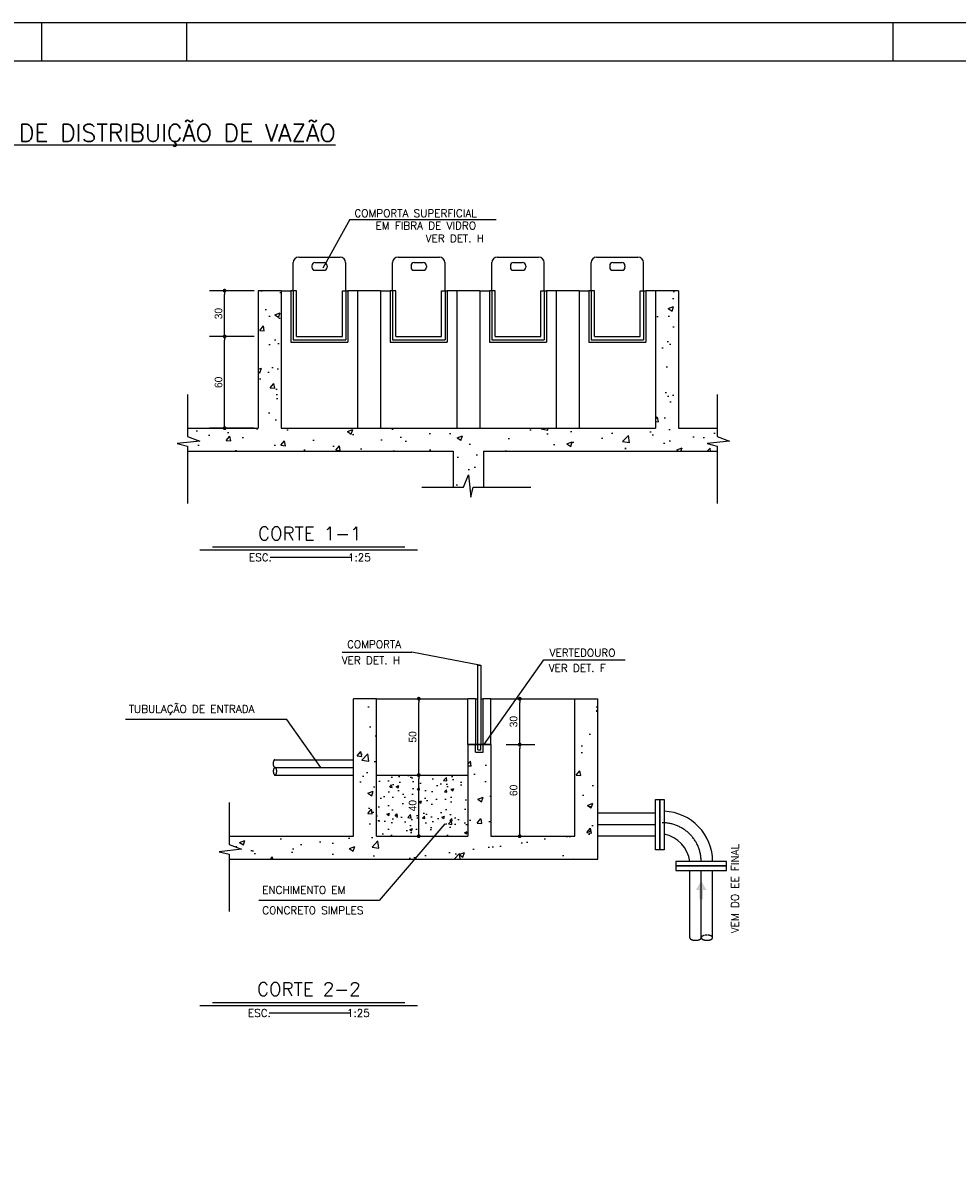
# Model space of a CAD drawing. Extents: x -11351 to -7146, y -6418 to -3448.
# Tile 8 of 10: x -10135 to -8912, y -4948 to -3448. Entities that reach past the tile are written whole.
import ezdxf
from ezdxf.enums import TextEntityAlignment as Align

# ---------------------------------------------------------------- set-up
doc = ezdxf.new("R2010")
doc.units = 0
doc.header["$LTSCALE"] = 10
doc.header["$MEASUREMENT"] = 0
doc.linetypes.add('DASHDOT', pattern=[1, 0.5, -0.25, 0, -0.25])
doc.linetypes.add('HIDDEN', pattern=[0.375, 0.25, -0.125])
doc.layers.get('0').update_dxf_attribs({"linetype": 'CONTINUOUS'})
doc.layers.get('DEFPOINTS').update_dxf_attribs({"linetype": 'CONTINUOUS'})
for name, color, linetype in [('BAR-EIXOS', 8, 'DASHDOT'), ('Cotas', 7, 'CONTINUOUS'), ('PADRÃO', 5, 'CONTINUOUS'), ('PIT1', 1, 'CONTINUOUS'), ('PIT5', 5, 'CONTINUOUS'), ('TEXTO', 2, 'CONTINUOUS')]:
    doc.layers.add(name, color=color, linetype=linetype)
doc.styles.add('ROMAND', font='ROMANS.SHX', dxfattribs={"oblique": 15, "height": 800})
doc.styles.add('ROMANS', font='romans.shx')
doc.dimstyles.get("Standard").update_dxf_attribs({"dimtxt": 10, "dimasz": 5, "dimexe": 0, "dimexo": 20, "dimgap": 3, "dimtad": 1, "dimdec": 0, "dimzin": 1, "dimdsep": 46, "dimtxsty": 'Standard', "dimblk1": 'DOT', "dimblk2": 'DOT', "dimsah": 1, "dimcen": 2.5, "dimclrd": 6, "dimclre": 6, "dimclrt": 2, "dimadec": 0, "dimazin": 0, "dimtfac": 1, "dimtdec": 0, "dimtmove": 2, "dimatfit": 3, "dimldrblk": 'DOT', "dimfxl": 0, "dimtolj": 1, "dimtzin": 1, "dimarcsym": 0})

# ---------------------------------------------------------------- blocks, each defined once
blk = doc.blocks.new('_DOT')
at = {"color": 0, "linetype": 'ByBlock'}
blk.add_line((-0.5, 0), (-1, 0), dxfattribs=at)
at = {"color": 0, "linetype": 'ByBlock', "const_width": 0.5}
blk.add_lwpolyline([(-0.25, 0, 1), (0.25, 0, 1)], format="xyb", close=True, dxfattribs=at)
blk = doc.blocks.new('*D64')
at = {"layer": 'Cotas', "color": 9, "linetype": 'Continuous', "lineweight": -2}
for p, q in [((-9832.7, -3858.1), (-9891.3, -3858.1)), ((-9871.3, -3973.1), (-9871.3, -3863.1)), ((-9832.7, -3978.1), (-9891.3, -3978.1))]:
    blk.add_line(p, q, dxfattribs=at)
at = {"layer": 'DEFPOINTS', "color": 0, "linetype": 'Continuous'}
for p in [(-9871.3, -3858.1), (-9812.7, -3858.1), (-9812.7, -3978.1)]:
    blk.add_point(p, dxfattribs=at)
at = {"layer": 'Cotas', "color": 9, "linetype": 'Continuous', "lineweight": -2, "xscale": 5, "yscale": 5, "zscale": 5}
for p, rotation in [((-9871.3, -3858.1), 90), ((-9871.3, -3978.1), 270)]:
    blk.add_blockref('_DOT', p, dxfattribs=dict(at, rotation=rotation))
at = {"layer": 'Cotas', "color": 3, "linetype": 'Continuous', "insert": (-9879.3, -3918.1), "char_height": 10, "attachment_point": 5, "rotation": 90}
blk.add_mtext('\\A1;60', dxfattribs=at)
blk = doc.blocks.new('*D65')
at = {"layer": 'Cotas', "color": 9, "linetype": 'Continuous', "lineweight": -2}
for p, q in [((-9832.7, -3798.1), (-9891.3, -3798.1)), ((-9871.3, -3853.1), (-9871.3, -3803.1)), ((-9832.7, -3858.1), (-9891.3, -3858.1))]:
    blk.add_line(p, q, dxfattribs=at)
at = {"layer": 'DEFPOINTS', "color": 0, "linetype": 'Continuous'}
for p in [(-9871.3, -3798.1), (-9812.7, -3798.1), (-9812.7, -3858.1)]:
    blk.add_point(p, dxfattribs=at)
at = {"layer": 'Cotas', "color": 9, "linetype": 'Continuous', "lineweight": -2, "xscale": 5, "yscale": 5, "zscale": 5}
for p, rotation in [((-9871.3, -3798.1), 90), ((-9871.3, -3858.1), 270)]:
    blk.add_blockref('_DOT', p, dxfattribs=dict(at, rotation=rotation))
at = {"layer": 'Cotas', "color": 3, "linetype": 'Continuous', "insert": (-9879.3, -3828.1), "char_height": 10, "attachment_point": 5, "rotation": 90}
blk.add_mtext('\\A1;30', dxfattribs=at)
blk = doc.blocks.new('*D55')
at = {"layer": 'Cotas', "color": 9, "linetype": 'Continuous', "lineweight": -2}
for p, q in [((-9502.7, -4392.3), (-9465, -4392.3)), ((-9485, -4507.3), (-9485, -4397.3)), ((-9502.7, -4512.3), (-9465, -4512.3))]:
    blk.add_line(p, q, dxfattribs=at)
at = {"layer": 'DEFPOINTS', "color": 0, "linetype": 'Continuous'}
for p in [(-9522.7, -4392.3), (-9485, -4392.3), (-9522.7, -4512.3)]:
    blk.add_point(p, dxfattribs=at)
at = {"layer": 'Cotas', "color": 9, "linetype": 'Continuous', "lineweight": -2, "xscale": 5, "yscale": 5, "zscale": 5}
for p, rotation in [((-9485, -4392.3), 90), ((-9485, -4512.3), 270)]:
    blk.add_blockref('_DOT', p, dxfattribs=dict(at, rotation=rotation))
at = {"layer": 'Cotas', "color": 3, "linetype": 'Continuous', "insert": (-9493, -4452.3), "char_height": 10, "attachment_point": 5, "rotation": 90}
blk.add_mtext('\\A1;60', dxfattribs=at)
blk = doc.blocks.new('*D56')
at = {"layer": 'Cotas', "color": 9, "linetype": 'Continuous', "lineweight": -2}
for p, q in [((-9502.7, -4332.3), (-9465, -4332.3)), ((-9485, -4387.3), (-9485, -4337.3)), ((-9502.7, -4392.3), (-9465, -4392.3))]:
    blk.add_line(p, q, dxfattribs=at)
at = {"layer": 'DEFPOINTS', "color": 0, "linetype": 'Continuous'}
for p in [(-9522.7, -4332.3), (-9485, -4332.3), (-9522.7, -4392.3)]:
    blk.add_point(p, dxfattribs=at)
at = {"layer": 'Cotas', "color": 9, "linetype": 'Continuous', "lineweight": -2, "xscale": 5, "yscale": 5, "zscale": 5}
for p, rotation in [((-9485, -4332.3), 90), ((-9485, -4392.3), 270)]:
    blk.add_blockref('_DOT', p, dxfattribs=dict(at, rotation=rotation))
at = {"layer": 'Cotas', "color": 3, "linetype": 'Continuous', "insert": (-9493, -4362.3), "char_height": 10, "attachment_point": 5, "rotation": 90}
blk.add_mtext('\\A1;30', dxfattribs=at)
blk = doc.blocks.new('*D57')
at = {"layer": 'Cotas', "color": 9, "linetype": 'Continuous', "lineweight": -2}
for p, q in [((-9643.7, -4332.3), (-9597.2, -4332.3)), ((-9617.2, -4427.3), (-9617.2, -4337.3)), ((-9643.7, -4432.3), (-9597.2, -4432.3))]:
    blk.add_line(p, q, dxfattribs=at)
at = {"layer": 'DEFPOINTS', "color": 0, "linetype": 'Continuous'}
for p in [(-9663.7, -4332.3), (-9617.2, -4332.3), (-9663.7, -4432.3)]:
    blk.add_point(p, dxfattribs=at)
at = {"layer": 'Cotas', "color": 9, "linetype": 'Continuous', "lineweight": -2, "xscale": 5, "yscale": 5, "zscale": 5}
for p, rotation in [((-9617.2, -4332.3), 90), ((-9617.2, -4432.3), 270)]:
    blk.add_blockref('_DOT', p, dxfattribs=dict(at, rotation=rotation))
at = {"layer": 'Cotas', "color": 3, "linetype": 'Continuous', "insert": (-9625.2, -4382.3), "char_height": 10, "attachment_point": 5, "rotation": 90}
blk.add_mtext('\\A1;50', dxfattribs=at)
blk = doc.blocks.new('*D58')
at = {"layer": 'Cotas', "color": 9, "linetype": 'Continuous', "lineweight": -2}
for p, q in [((-9643.7, -4432.3), (-9597.2, -4432.3)), ((-9617.2, -4507.3), (-9617.2, -4437.3)), ((-9643.7, -4512.3), (-9597.2, -4512.3))]:
    blk.add_line(p, q, dxfattribs=at)
at = {"layer": 'DEFPOINTS', "color": 0, "linetype": 'Continuous'}
for p in [(-9663.7, -4432.3), (-9617.2, -4432.3), (-9663.7, -4512.3)]:
    blk.add_point(p, dxfattribs=at)
at = {"layer": 'Cotas', "color": 9, "linetype": 'Continuous', "lineweight": -2, "xscale": 5, "yscale": 5, "zscale": 5}
for p, rotation in [((-9617.2, -4432.3), 90), ((-9617.2, -4512.3), 270)]:
    blk.add_blockref('_DOT', p, dxfattribs=dict(at, rotation=rotation))
at = {"layer": 'Cotas', "color": 3, "linetype": 'Continuous', "insert": (-9625.2, -4472.3), "char_height": 10, "attachment_point": 5, "rotation": 90}
blk.add_mtext('\\A1;40', dxfattribs=at)

msp = doc.modelspace()

# ---------------------------------------------------------------- hatches: boundary and pattern name
at = {"linetype": 'Continuous'}
msp.add_hatch(color=7, dxfattribs=at).paths.add_polyline_path([(-9249.8, -4582.6), (-9254.2, -4582.6), (-9247.4, -4570.8), (-9240.6, -4582.6), (-9245, -4582.6), (-9245, -4594.9), (-9249.8, -4594.9)])
at = {"layer": 'BAR-EIXOS', "linetype": 'Continuous', "ltscale": 100}
h = msp.add_hatch(dxfattribs=at)
h.set_pattern_fill('AR-CONC', color=9, scale=10, style=0)
h.set_pattern_definition([(50, (-55904.55, -9217.39), (71.72602, -6.27521), [7.5, -82.5]), (355, (-55904.55, -9217.39), (-13.87513, 75.21921), [6, -66]), (100.4514, (-55898.574, -9217.91), (57.85094, 68.94395), [6.37402, -70.11421]), (46.1842, (-55904.55, -9197.39), (106.7241, -16.5519), [11.25, -123.75]), (96.6356, (-55895.66, -9198.77), (93.46627, 97.41179), [9.56103, -105.1713]), (351.1842, (-55904.55, -9197.39), (93.4662, 97.41186), [9, -99]), (21, (-55894.55, -9202.39), (59.690705, -40.26189), [7.5, -82.5]), (326, (-55894.55, -9202.39), (24.33153, 72.515), [6, -66]), (71.4514, (-55889.58, -9205.744), (84.02226, 32.25305), [6.37402, -70.11421]), (37.5, (-55904.55, -9217.388), (1.215986, 33.289385), [0, -65.2, 0, -67, 0, -66.25]), (7.5, (-55904.55, -9217.39), (26.306954, 39.44117), [0, -38.2, 0, -63.7, 0, -25.25]), (327.5, (-55926.85, -9217.388), (53.382244, -2.255487), [0, -25, 0, -78, 0, -103.5]), (317.5, (-55936.85, -9217.39), (58.318617, 10.0105), [0, -32.5, 0, -51.8, 0, -73.5])])
h.paths.add_polyline_path([(-9797.2, -3978.1), (-9797.2, -3798.1), (-9827.2, -3798.1), (-9827.2, -3978.1), (-9920.1, -3978.1), (-9920.1, -3989), (-9903.9, -3995.2), (-9933.5, -3998.4), (-9920.1, -4001.7), (-9920.1, -4008.1), (-9572.2, -4008.1), (-9572.2, -4055.2), (-9558.4, -4055.2), (-9552.2, -4039), (-9549.1, -4068.6), (-9545.8, -4055.2), (-9532.2, -4055.2), (-9532.2, -4008.1), (-9226.4, -4008.1), (-9226.4, -4001.7), (-9239.8, -3998.4), (-9210.2, -3995.2), (-9226.4, -3989), (-9226.4, -3978.1), (-9277.2, -3978.1), (-9277.2, -3798.1), (-9307.2, -3798.1), (-9307.2, -3978.1)])
h = msp.add_hatch(dxfattribs=at)
h.set_pattern_fill('AR-CONC', color=9, scale=10, style=0)
h.set_pattern_definition([(50, (-55952.9, -10351.286), (71.72602, -6.27521), [7.5, -82.5]), (355, (-55952.9, -10351.286), (-13.87513, 75.21921), [6, -66]), (100.4514, (-55946.92, -10351.81), (57.85094, 68.94395), [6.37402, -70.11421]), (46.1842, (-55952.9, -10331.29), (106.7241, -16.5519), [11.25, -123.75]), (96.6356, (-55944.01, -10332.66), (93.46627, 97.41179), [9.56103, -105.1713]), (351.1842, (-55952.9, -10331.29), (93.4662, 97.41186), [9, -99]), (21, (-55942.9, -10336.286), (59.690705, -40.26189), [7.5, -82.5]), (326, (-55942.9, -10336.286), (24.33153, 72.515), [6, -66]), (71.4514, (-55937.925, -10339.64), (84.02226, 32.25305), [6.37402, -70.11421]), (37.5, (-55952.9, -10351.286), (1.215986, 33.289385), [0, -65.2, 0, -67, 0, -66.25]), (7.5, (-55952.9, -10351.286), (26.306954, 39.44117), [0, -38.2, 0, -63.7, 0, -25.25]), (327.5, (-55975.2, -10351.286), (53.382244, -2.255487), [0, -25, 0, -78, 0, -103.5]), (317.5, (-55985.2, -10351.286), (58.318617, 10.0105), [0, -32.5, 0, -51.8, 0, -73.5])])
h.paths.add_polyline_path([(-9412.7, -4512.3), (-9522.7, -4512.3), (-9522.7, -4392.3), (-9532.7, -4392.3), (-9532.7, -4402.3), (-9542.7, -4402.3), (-9542.7, -4392.3), (-9552.7, -4392.3), (-9552.7, -4512.3), (-9597.1, -4512.3), (-9622.6, -4542.3), (-9382.7, -4542.3), (-9382.7, -4332.3), (-9412.7, -4332.3)])
h.paths.add_polyline_path([(-9672.7, -4512.3), (-9672.7, -4332.3), (-9702.7, -4332.3), (-9702.7, -4512.3), (-9865.2, -4512.3), (-9865.2, -4523.2), (-9849.1, -4529.4), (-9878.6, -4532.6), (-9865.2, -4535.9), (-9865.2, -4542.3), (-9622.6, -4542.3), (-9597.1, -4512.3)])
at = {"layer": 'BAR-EIXOS', "linetype": 'Continuous'}
h = msp.add_hatch(dxfattribs=at)
h.set_pattern_fill('AR-CONC', color=9, scale=5, style=0)
h.set_pattern_definition([(50, (-55952.9, -10351.286), (35.86301, -3.137607), [3.75, -41.25]), (355, (-55952.9, -10351.286), (-6.937567, 37.609607), [3, -33]), (100.4514, (-55949.91, -10351.547), (28.92547, 34.471977), [3.18701, -35.057106]), (46.1842, (-55952.9, -10341.286), (53.362052, -8.27595), [5.625, -61.875]), (96.6356, (-55948.45, -10341.975), (46.733135, 48.705894), [4.780514, -52.58565]), (351.1842, (-55952.9, -10341.286), (46.7331, 48.70593), [4.5, -49.5]), (21, (-55947.9, -10343.786), (29.845353, -20.130945), [3.75, -41.25]), (326, (-55947.9, -10343.786), (12.165767, 36.257502), [3, -33]), (71.4514, (-55945.412, -10345.463), (42.011131, 16.126525), [3.18701, -35.057106]), (37.5, (-55952.899, -10351.286), (0.6079928, 16.6446927), [0, -32.6, 0, -33.5, 0, -33.125]), (7.5, (-55952.9, -10351.286), (13.153477, 19.7205856), [0, -19.1, 0, -31.85, 0, -12.625]), (327.5, (-55964.049, -10351.286), (26.691122, -1.1277436), [0, -12.5, 0, -39, 0, -51.75]), (317.5, (-55969.05, -10351.286), (29.159308, 5.005249), [0, -16.25, 0, -25.9, 0, -36.75])])
h.paths.add_polyline_path([(-9552.7, -4432.3), (-9672.7, -4432.3), (-9672.7, -4512.3), (-9552.7, -4512.3)])
h.paths.add_polyline_path([(-9632.7, -4482.9), (-9632.7, -4461.7), (-9617.7, -4461.7), (-9617.7, -4482.9)], flags=24)

# ---------------------------------------------------------------- linework, layer by layer
at = {"color": 3}
for p, q in [((-9781.6, -3798.1), (-9781.6, -3761.4)), ((-9774.3, -3754.1), (-9720.2, -3754.1)), ((-9757.2, -3765.4), (-9757.2, -3767.4)), ((-9753.2, -3761.4), (-9741.2, -3761.4)), ((-9737.2, -3765.4), (-9737.2, -3767.4)), ((-9712.8, -3798.1), (-9712.8, -3761.4)), ((-9651.6, -3798.1), (-9651.6, -3761.4)), ((-9644.3, -3754.1), (-9590.2, -3754.1)), ((-9627.2, -3765.4), (-9627.2, -3767.4)), ((-9623.2, -3761.4), (-9611.2, -3761.4)), ((-9607.2, -3765.4), (-9607.2, -3767.4)), ((-9582.8, -3798.1), (-9582.8, -3761.4)), ((-9521.6, -3798.1), (-9521.6, -3761.4)), ((-9514.3, -3754.1), (-9460.2, -3754.1)), ((-9497.2, -3765.4), (-9497.2, -3767.4)), ((-9493.2, -3761.4), (-9481.2, -3761.4)), ((-9477.2, -3765.4), (-9477.2, -3767.4)), ((-9452.8, -3798.1), (-9452.8, -3761.4)), ((-9391.6, -3798.1), (-9391.6, -3761.4)), ((-9384.3, -3754.1), (-9330.2, -3754.1)), ((-9367.2, -3765.4), (-9367.2, -3767.4)), ((-9363.2, -3761.4), (-9351.2, -3761.4)), ((-9347.2, -3765.4), (-9347.2, -3767.4)), ((-9322.8, -3798.1), (-9322.8, -3761.4)), ((-9753.2, -3771.4), (-9741.2, -3771.4)), ((-9623.2, -3771.4), (-9611.2, -3771.4)), ((-9493.2, -3771.4), (-9481.2, -3771.4)), ((-9363.2, -3771.4), (-9351.2, -3771.4)), ((-9777.2, -3798.1), (-9784.6, -3798.1)), ((-9777.2, -3858.1), (-9777.2, -3798.1)), ((-9717.2, -3798.1), (-9709.9, -3798.1)), ((-9717.2, -3858.1), (-9717.2, -3798.1)), ((-9647.2, -3798.1), (-9654.6, -3798.1)), ((-9647.2, -3858.1), (-9647.2, -3798.1)), ((-9587.2, -3858.1), (-9587.2, -3798.1)), ((-9587.2, -3798.1), (-9579.9, -3798.1)), ((-9517.2, -3798.1), (-9524.6, -3798.1)), ((-9517.2, -3858.1), (-9517.2, -3798.1)), ((-9457.2, -3858.1), (-9457.2, -3798.1)), ((-9457.2, -3798.1), (-9449.9, -3798.1)), ((-9387.2, -3798.1), (-9394.6, -3798.1)), ((-9387.2, -3858.1), (-9387.2, -3798.1)), ((-9327.2, -3858.1), (-9327.2, -3798.1)), ((-9327.2, -3798.1), (-9319.9, -3798.1)), ((-9777.2, -3858.1), (-9717.2, -3858.1)), ((-9647.2, -3858.1), (-9587.2, -3858.1)), ((-9517.2, -3858.1), (-9457.2, -3858.1)), ((-9387.2, -3858.1), (-9327.2, -3858.1)), ((-9539.7, -4288.3), (-9535.7, -4288.3)), ((-9539.7, -4392.3), (-9539.7, -4288.3)), ((-9535.7, -4288.3), (-9535.7, -4392.3)), ((-9542.7, -4402.3), (-9542.7, -4392.3)), ((-9539.7, -4399.3), (-9539.7, -4392.3)), ((-9535.7, -4399.3), (-9535.7, -4392.3)), ((-9532.7, -4402.3), (-9532.7, -4392.3)), ((-9542.7, -4402.3), (-9532.7, -4402.3)), ((-9539.7, -4399.3), (-9535.7, -4399.3)), ((-9805.6, -4412.3), (-9702.7, -4412.3)), ((-9805.9, -4432.3), (-9702.7, -4432.3)), ((-9307.1, -4464.3), (-9301.4, -4464.3)), ((-9307.1, -4530.3), (-9307.1, -4464.3)), ((-9301.4, -4464.3), (-9295.7, -4464.3)), ((-9301.4, -4464.3), (-9301.4, -4530.3)), ((-9301.4, -4530.3), (-9301.4, -4464.3)), ((-9295.7, -4464.3), (-9295.7, -4530.3)), ((-9307.1, -4482.3), (-9382.7, -4482.3)), ((-9307.1, -4512.3), (-9382.7, -4512.3)), ((-9301.4, -4530.3), (-9307.1, -4530.3)), ((-9295.7, -4530.3), (-9301.4, -4530.3)), ((-9280.4, -4545.6), (-9280.4, -4551.3)), ((-9214.4, -4545.6), (-9280.4, -4545.6)), ((-9214.4, -4551.3), (-9214.4, -4545.6)), ((-9214.4, -4551.3), (-9280.4, -4551.3)), ((-9280.4, -4551.3), (-9214.4, -4551.3)), ((-9280.4, -4551.3), (-9280.4, -4557)), ((-9280.4, -4557), (-9214.4, -4557)), ((-9262.4, -4645.2), (-9262.4, -4557)), ((-9232.4, -4645.2), (-9232.4, -4557)), ((-9214.4, -4557), (-9214.4, -4551.3))]:
    msp.add_line(p, q, dxfattribs=at)
at = {"color": 9}
for p, q in [((-9797.2, -3798.1), (-9784.6, -3798.1)), ((-9784.6, -3798.1), (-9784.6, -3865.5)), ((-9781.6, -3798.1), (-9781.6, -3862.5)), ((-9712.8, -3798.1), (-9712.8, -3862.5)), ((-9697.2, -3798.1), (-9709.9, -3798.1)), ((-9709.9, -3798.1), (-9709.9, -3865.5)), ((-9667.2, -3798.1), (-9654.6, -3798.1)), ((-9654.6, -3798.1), (-9654.6, -3865.5)), ((-9651.6, -3798.1), (-9651.6, -3862.5)), ((-9582.8, -3798.1), (-9582.8, -3862.5)), ((-9579.9, -3798.1), (-9579.9, -3865.5)), ((-9567.2, -3798.1), (-9579.9, -3798.1)), ((-9537.2, -3798.1), (-9524.6, -3798.1)), ((-9524.6, -3798.1), (-9524.6, -3865.5)), ((-9521.6, -3798.1), (-9521.6, -3862.5)), ((-9452.8, -3798.1), (-9452.8, -3862.5)), ((-9449.9, -3798.1), (-9449.9, -3865.5)), ((-9437.2, -3798.1), (-9449.9, -3798.1)), ((-9407.2, -3798.1), (-9394.6, -3798.1)), ((-9394.6, -3798.1), (-9394.6, -3865.5)), ((-9391.6, -3798.1), (-9391.6, -3862.5)), ((-9322.8, -3798.1), (-9322.8, -3862.5)), ((-9319.9, -3798.1), (-9319.9, -3865.5)), ((-9307.2, -3798.1), (-9319.9, -3798.1)), ((-9784.6, -3865.5), (-9709.9, -3865.5)), ((-9781.6, -3862.5), (-9712.8, -3862.5)), ((-9654.6, -3865.5), (-9579.9, -3865.5)), ((-9651.6, -3862.5), (-9582.8, -3862.5)), ((-9524.6, -3865.5), (-9449.9, -3865.5)), ((-9521.6, -3862.5), (-9452.8, -3862.5)), ((-9394.6, -3865.5), (-9319.9, -3865.5)), ((-9391.6, -3862.5), (-9322.8, -3862.5)), ((-9672.7, -4332.3), (-9552.7, -4332.3)), ((-9552.7, -4392.3), (-9552.7, -4332.3)), ((-9542.7, -4332.3), (-9552.7, -4332.3)), ((-9542.7, -4332.3), (-9542.7, -4392.3)), ((-9542.7, -4332.3), (-9539.7, -4332.3)), ((-9535.7, -4332.3), (-9532.7, -4332.3)), ((-9532.7, -4392.3), (-9532.7, -4332.3)), ((-9522.7, -4332.3), (-9532.7, -4332.3)), ((-9522.7, -4392.3), (-9522.7, -4332.3)), ((-9522.7, -4332.3), (-9412.7, -4332.3))]:
    msp.add_line(p, q, dxfattribs=at)
at = {"color": 5}
for p, q in [((-9542.7, -4392.3), (-9552.7, -4392.3)), ((-9522.7, -4392.3), (-9532.7, -4392.3))]:
    msp.add_line(p, q, dxfattribs=at)
at = {"color": 9, "linetype": 'DASHDOT', "ltscale": 250}
for p, q in [((-9805.9, -4422.3), (-9702.7, -4422.3)), ((-9307.1, -4497.3), (-9382.7, -4497.3)), ((-9247.4, -4645.2), (-9247.4, -4557))]:
    msp.add_line(p, q, dxfattribs=at)
at = {"color": 7, "linetype": 'HIDDEN'}
for points in [[(-9805.4, -4422.3, -0.188069), (-9806.2, -4422, -0.101354), (-9807.1, -4420.9, -0.059755), (-9807.6, -4419.4, -0.046141), (-9807.8, -4417.3, -0.046141), (-9807.6, -4415.3, -0.059755), (-9807.2, -4413.8, -0.101354), (-9806.4, -4412.6, -0.188069), (-9805.6, -4412.3, -0.188069)], [(-9247.4, -4645.2, -0.188069), (-9247.8, -4646.3, -0.101354), (-9249.6, -4647.5, -0.059755), (-9251.8, -4648.3, -0.046141), (-9254.9, -4648.5, -0.046141), (-9257.9, -4648.3, -0.059755), (-9260.2, -4647.5, -0.101354), (-9261.9, -4646.3, -0.188069), (-9262.4, -4645.2, -0.188069)]]:
    msp.add_lwpolyline(points, format="xyb", dxfattribs=at)
for points in [[(-9805.3, -4432.3, 0.188069), (-9804.5, -4432, 0.101354), (-9803.7, -4430.8, 0.059755), (-9803.3, -4429.3, 0.046141), (-9803.1, -4427.3, 0.046141), (-9803.3, -4425.2, 0.059755), (-9803.8, -4423.7, 0.101354), (-9804.7, -4422.6, 0.188069), (-9805.4, -4422.3, 0.188069), (-9806.2, -4422.6, 0.101354), (-9807, -4423.8, 0.059755), (-9807.5, -4425.3, 0.046141), (-9807.6, -4427.3, 0.046141), (-9807.4, -4429.4, 0.059755), (-9806.9, -4430.9, 0.101354), (-9806, -4432, 0.188069)], [(-9232.4, -4645.2, 0.188069), (-9232.8, -4644, 0.101354), (-9234.6, -4642.8, 0.059755), (-9236.8, -4642.1, 0.046141), (-9239.9, -4641.8, 0.046141), (-9242.9, -4642.1, 0.059755), (-9245.2, -4642.8, 0.101354), (-9246.9, -4644, 0.188069), (-9247.4, -4645.2, 0.188069), (-9246.9, -4646.3, 0.101354), (-9245.2, -4647.5, 0.059755), (-9242.9, -4648.3, 0.046141), (-9239.9, -4648.5, 0.046141), (-9236.8, -4648.3, 0.059755), (-9234.6, -4647.5, 0.101354), (-9232.8, -4646.3, 0.188069)]]:
    msp.add_lwpolyline(points, format="xyb", close=True, dxfattribs=at)
at = {"color": 3}
for centre, radius, start, end in [((-9774.3, -3761.4), 7.34, 90, 180), ((-9753.2, -3765.4), 4, 90, 180), ((-9741.2, -3765.4), 4, 0, 90), ((-9720.2, -3761.4), 7.34, 0, 90), ((-9644.3, -3761.4), 7.34, 90, 180), ((-9623.2, -3765.4), 4, 90, 180), ((-9611.2, -3765.4), 4, 0, 90), ((-9590.2, -3761.4), 7.34, 0, 90), ((-9514.3, -3761.4), 7.34, 90, 180), ((-9493.2, -3765.4), 4, 90, 180), ((-9481.2, -3765.4), 4, 0, 90), ((-9460.2, -3761.4), 7.34, 0, 90), ((-9384.3, -3761.4), 7.34, 90, 180), ((-9363.2, -3765.4), 4, 90, 180), ((-9351.2, -3765.4), 4, 0, 90), ((-9330.2, -3761.4), 7.34, 0, 90), ((-9753.2, -3767.4), 4, 180, 270), ((-9741.2, -3767.4), 4, 270, 0), ((-9623.2, -3767.4), 4, 180, 270), ((-9611.2, -3767.4), 4, 270, 0), ((-9493.2, -3767.4), 4, 180, 270), ((-9481.2, -3767.4), 4, 270, 0), ((-9363.2, -3767.4), 4, 180, 270), ((-9351.2, -3767.4), 4, 270, 0), ((-9298.4, -4545.6), 66, 0, 87.6554), ((-9303.4, -4550.2), 41.2, 6.3671, 79.2583)]:
    msp.add_arc(centre, radius, start, end, dxfattribs=at)
at = {"color": 9, "linetype": 'DASHDOT', "ltscale": 250}
msp.add_arc((-9298.4, -4545.7), 51, 0.0357, 90, dxfattribs=at)
at = {"layer": 'PADRÃO', "color": 2}
for p, q in [((-10111, -3447.6), (-10111, -3497.6)), ((-9921, -3497.6), (-9921, -3447.6)), ((-8996, -3497.6), (-8996, -3447.6))]:
    msp.add_line(p, q, dxfattribs=at)
msp.add_lwpolyline([(-11351, -3447.6), (-11351, -6417.6), (-7146, -6417.6), (-7146, -3447.6), (-11351, -3447.6)], dxfattribs=at)
at = {"layer": 'PADRÃO', "color": 1}
msp.add_lwpolyline([(-11226, -6367.6), (-7196, -6367.6), (-7196, -3497.6), (-11226, -3497.6)], close=True, dxfattribs=at)
at = {"layer": 'PIT1', "color": 9}
for p, q in [((-9707.5, -3704.8), (-9742.8, -3768.8)), ((-9707.5, -3704.8), (-9515.7, -3704.8)), ((-9717.5, -4271.5), (-9626.3, -4271.5)), ((-9537.7, -4288.3), (-9626.3, -4271.5)), ((-9531.8, -4392.5), (-9453.6, -4281.4)), ((-9453.6, -4281.4), (-9347, -4281.4))]:
    msp.add_line(p, q, dxfattribs=at)
for points in [[(-9920.1, -3934.2), (-9920.1, -3989), (-9903.9, -3995.2), (-9933.5, -3998.4), (-9920.1, -4001.7), (-9920.1, -4076.9)], [(-9226.4, -3934.2), (-9226.4, -3989), (-9210.2, -3995.2), (-9239.8, -3998.4), (-9226.4, -4001.7), (-9226.4, -4076.9)], [(-9613.2, -4055.2), (-9558.4, -4055.2), (-9552.2, -4039), (-9549.1, -4068.6), (-9545.8, -4055.2), (-9470.5, -4055.2)], [(-9745.3, -4422.3), (-9789.8, -4359.6), (-10001.3, -4359.6)], [(-9865.2, -4468.4), (-9865.2, -4523.2), (-9849.1, -4529.4), (-9878.6, -4532.6), (-9865.2, -4535.9), (-9865.2, -4611.1)], [(-9583.1, -4495.9), (-9668.8, -4596.6), (-9826.7, -4596.6)]]:
    msp.add_lwpolyline(points, dxfattribs=at)
at = {"layer": 'PIT5', "linetype": 'Continuous'}
for p, q in [((-9827.2, -3798.1), (-9827.2, -3978.1)), ((-9797.2, -3798.1), (-9827.2, -3798.1)), ((-9797.2, -3798.1), (-9797.2, -3978.1)), ((-9307.2, -3798.1), (-9307.2, -3978.1)), ((-9277.2, -3798.1), (-9307.2, -3798.1)), ((-9277.2, -3798.1), (-9277.2, -3978.1)), ((-9920.1, -3978.1), (-9827.2, -3978.1)), ((-9797.2, -3978.1), (-9307.2, -3978.1)), ((-9277.2, -3978.1), (-9226.4, -3978.1)), ((-9920.1, -4008.1), (-9572.2, -4008.1)), ((-9572.2, -4008.1), (-9572.2, -4055.2)), ((-9532.2, -4008.1), (-9532.2, -4055.2)), ((-9532.2, -4008.1), (-9226.4, -4008.1)), ((-9702.7, -4512.3), (-9702.7, -4332.3)), ((-9672.7, -4332.3), (-9702.7, -4332.3)), ((-9672.7, -4512.3), (-9672.7, -4332.3)), ((-9412.7, -4512.3), (-9412.7, -4332.3)), ((-9412.7, -4332.3), (-9382.7, -4332.3)), ((-9382.7, -4542.3), (-9382.7, -4332.3)), ((-9552.7, -4392.3), (-9552.7, -4512.3)), ((-9522.7, -4392.3), (-9552.7, -4392.3)), ((-9552.7, -4392.3), (-9522.7, -4392.3)), ((-9522.7, -4392.3), (-9522.7, -4512.3)), ((-9672.7, -4432.3), (-9552.7, -4432.3)), ((-9865.2, -4512.3), (-9702.7, -4512.3)), ((-9672.7, -4512.3), (-9552.7, -4512.3)), ((-9522.7, -4512.3), (-9412.7, -4512.3)), ((-9865.2, -4542.3), (-9382.7, -4542.3))]:
    msp.add_line(p, q, dxfattribs=at)
at = {"layer": 'PIT5', "color": 2, "linetype": 'HIDDEN', "ltscale": 1000}
for p, q in [((-9697.2, -3798.1), (-9697.2, -3978.1)), ((-9667.2, -3798.1), (-9697.2, -3798.1)), ((-9667.2, -3798.1), (-9667.2, -3978.1)), ((-9567.2, -3798.1), (-9567.2, -3978.1)), ((-9537.2, -3798.1), (-9567.2, -3798.1)), ((-9537.2, -3798.1), (-9537.2, -3978.1)), ((-9437.2, -3798.1), (-9437.2, -3978.1)), ((-9407.2, -3798.1), (-9437.2, -3798.1)), ((-9407.2, -3798.1), (-9407.2, -3978.1))]:
    msp.add_line(p, q, dxfattribs=at)
at = {"layer": 'TEXTO', "color": 7, "ltscale": 0.3}
for p, q in [((-9903.7, -4137.4), (-9619, -4137.4)), ((-9903.7, -4734), (-9619, -4734))]:
    msp.add_line(p, q, dxfattribs=at)
at = {"layer": 'TEXTO', "color": 6, "ltscale": 0.3}
for p, q in [((-9887.3, -4133.5), (-9635.4, -4133.5)), ((-9887.3, -4730), (-9635.4, -4730))]:
    msp.add_line(p, q, dxfattribs=at)
at = {"layer": 'TEXTO', "ltscale": 0.3}
for p, q in [((-9706.1, -4147.3), (-9811.6, -4147.3)), ((-9707.4, -4743.8), (-9812.9, -4743.8))]:
    msp.add_line(p, q, dxfattribs=at)

# ---------------------------------------------------------------- texts
at = {"color": 3, "style": 'ROMANS'}
for s, p in [('COMPORTA SUPERFICIAL', (-9701.4, -3701.7)), ('EM FIBRA DE VIDRO', (-9673.8, -3717.9)), ('VER DET. H', (-9608.1, -3734.8)), ('COMPORTA', (-9711, -4266.1)), ('VERTEDOURO', (-9445.8, -4277.2)), ('VER DET. H', (-9718, -4287)), ('VER DET. F', (-9447, -4297.3)), ('TUBULAÇÃO DE ENTRADA', (-9996.8, -4350.7)), ('ENCHIMENTO EM', (-9822.1, -4587.7)), ('CONCRETO SIMPLES', (-9822.1, -4614.3))]:
    msp.add_text(s, height=10, dxfattribs=at).set_placement(p)
msp.add_text('VEM DO EE FINAL', height=10, rotation=90, dxfattribs=at).set_placement((-9198.2, -4639.4))
at = {"layer": 'TEXTO', "color": 5, "ltscale": 0.3, "style": 'ROMAND'}
msp.add_text('%%UDETALHE A - CAIXA DE DISTRIBUIÇÃO DE VAZÃO', height=22.5, rotation=360, dxfattribs=at).set_placement((-10454, -3602.8))
for s, p in [('CORTE 1-1', (-9759.8, -4116)), ('CORTE 2-2', (-9761.1, -4712.5))]:
    msp.add_text(s, height=17.5, rotation=360, dxfattribs=at).set_placement(p, align=Align.MIDDLE)
at = {"layer": 'TEXTO', "ltscale": 0.3, "style": 'ROMANS'}
for p in [(-9759.7, -4147.3), (-9761, -4743.8)]:
    msp.add_text('ESC.             1:25', height=10, rotation=360, dxfattribs=at).set_placement(p, align=Align.MIDDLE)

# ---------------------------------------------------------------- dimensions: what is measured, and where the dimension line sits
at = {"layer": 'Cotas', "linetype": 'Continuous'}
for base, p1, p2, picture, middle in [((-9871.3, -3798.1), (-9812.7, -3858.1), (-9812.7, -3798.1), '*D65', (-9879.3, -3828.1)), ((-9871.3, -3858.1), (-9812.7, -3978.1), (-9812.7, -3858.1), '*D64', (-9879.3, -3918.1)), ((-9617.2, -4332.3), (-9663.7, -4432.3), (-9663.7, -4332.3), '*D57', (-9625.2, -4382.3)), ((-9485, -4332.3), (-9522.7, -4392.3), (-9522.7, -4332.3), '*D56', (-9493, -4362.3)), ((-9485, -4392.3), (-9522.7, -4512.3), (-9522.7, -4392.3), '*D55', (-9493, -4452.3)), ((-9617.2, -4432.3), (-9663.7, -4512.3), (-9663.7, -4432.3), '*D58', (-9625.2, -4472.3))]:
    dim = msp.add_linear_dim(base=base, p1=p1, p2=p2, angle=90, dimstyle='Standard', override={"dimexe": 20, "dimlfac": 0.5, "dimse1": 0, "dimclrd": 9, "dimclre": 9, "dimclrt": 3}, dxfattribs=at)
    dim.commit()
    dim.dimension.update_dxf_attribs({"geometry": picture, "text_midpoint": middle})

doc.saveas('drawing.dxf')
